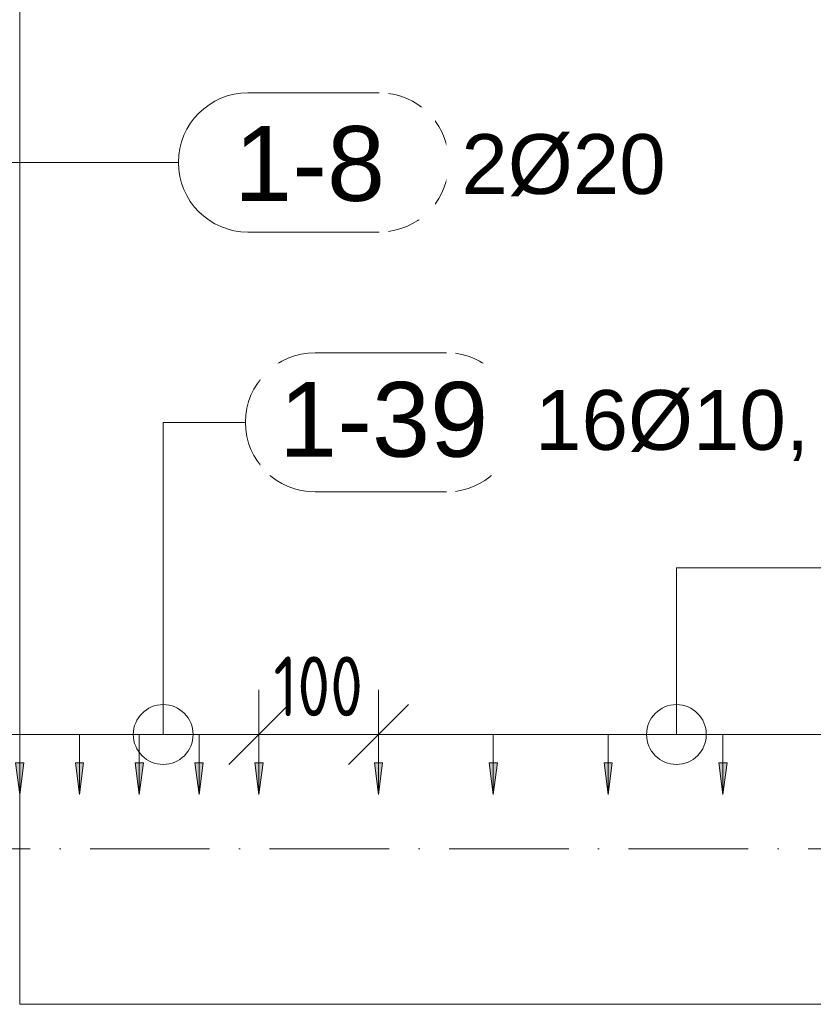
# Model space of a CAD drawing. Header units: millimetres. Extents: x 4307 to 42792, y 1610 to 10025.
# Tile 33 of 256: x 9890 to 10554, y 5870 to 6693. Entities that reach past the tile are written whole.
import ezdxf

# ---------------------------------------------------------------- set-up
doc = ezdxf.new("R2010")
doc.units = ezdxf.units.MM
doc.linetypes.add('Čerchovaná', pattern=[150, 100, -25, 0, -25])
for name, color, linetype, lineweight in [('A-ANNO-DIMS', 211, 'Continuous', 5), ('A-ANNO-DIMS-25', 211, 'Continuous', 5), ('A-FLOR-LEVL', 51, 'Continuous', 5), ('S-BEAM', 12, 'Continuous', 9), ('S-COLS', 52, 'Continuous', 9), ('S-RBAR-IDEN', 171, 'Continuous', 5)]:
    doc.layers.add(name, color=color, linetype=linetype, lineweight=lineweight)
doc.styles.add('Arial', font='arial.ttf', dxfattribs={"height": 50})
doc.styles.add('Arial_1', font='arial.ttf', dxfattribs={"height": 62.5})
doc.styles.add('ISOCPEUR_2', font='isocpeur.ttf', dxfattribs={"width": 0.8, "height": 50})
doc.dimstyles.new('Vnitřní', dxfattribs={"dimscale": 304.8, "dimtxt": 49.799059, "dimasz": 0.164042, "dimexe": 0.123031, "dimexo": 0.0625, "dimgap": 0, "dimtad": 1, "dimdec": 0, "dimzin": 0, "dimdsep": 46, "dimtxsty": 'ISOCPEUR_2', "dimblk1": 'OBLIQUE', "dimblk2": 'OBLIQUE', "dimsah": 1, "dimcen": 0.09, "dimdle": 0.123031, "dimazin": 0, "dimtfac": 1, "dimtdec": 4, "dimtix": 1, "dimtmove": 0, "dimatfit": 3, "dimfxl": 0.123031, "dimfxlon": 1, "dimtvp": 1, "dimtolj": 1, "dimtzin": 0, "dimarcsym": 2})
doc.dimstyles.new('Výztuž_kusy__řezy_', dxfattribs={"dimscale": 304.8, "dimtxt": 0.18, "dimasz": 0, "dimexe": 0, "dimexo": 0.0625, "dimgap": 0.082021, "dimtad": 1, "dimdec": 0, "dimzin": 0, "dimdsep": 46, "dimtxsty": 'Arial_1', "dimblk1": 'NONE', "dimblk2": 'NONE', "dimsah": 1, "dimcen": 0.09, "dimazin": 0, "dimtfac": 1, "dimtdec": 4, "dimtix": 1, "dimtmove": 0, "dimatfit": 3, "dimfxl": 0.164042, "dimfxlon": 1, "dimtvp": 1, "dimtfill": 1, "dimtolj": 1, "dimtzin": 0, "dimarcsym": 2})
doc.dimstyles.new('Výztuž_kusy__řezy__2', dxfattribs={"dimscale": 304.8, "dimtxt": 0.18, "dimasz": 0, "dimexe": 0, "dimexo": 0.0625, "dimgap": 0.082021, "dimtad": 1, "dimdec": 0, "dimzin": 0, "dimdsep": 46, "dimtxsty": 'Arial_1', "dimblk1": 'NONE', "dimblk2": 'NONE', "dimsah": 1, "dimcen": 0.09, "dimazin": 0, "dimtfac": 1, "dimtdec": 4, "dimtix": 1, "dimtmove": 0, "dimatfit": 3, "dimfxl": 0.164042, "dimfxlon": 1, "dimtvp": 1, "dimtfill": 1, "dimtolj": 1, "dimtzin": 0, "dimarcsym": 2})

# ---------------------------------------------------------------- blocks, each defined once
blk = doc.blocks.new('DIMBLOCK270-V1')
at = {"layer": 'A-ANNO-DIMS-25'}
for points in [[(9840, 6045.48), (9843.46, 6071.76), (9836.54, 6071.76)], [(9890, 6045.48), (9893.46, 6071.76), (9886.54, 6071.76)]]:
    blk.add_hatch(color=256, dxfattribs=at).paths.add_polyline_path(points)
for p, q in [((9840, 6095.48), (9890, 6095.48)), ((9840, 6095.48), (9840, 6095.48)), ((9840, 6095.48), (9840, 6045.48)), ((9890, 6095.48), (9890, 6095.48)), ((9890, 6095.48), (9890, 6045.48)), ((9843.46, 6071.76), (9836.54, 6071.76)), ((9836.54, 6071.76), (9840, 6045.48)), ((9840, 6045.48), (9843.46, 6071.76)), ((9893.46, 6071.76), (9886.54, 6071.76)), ((9886.54, 6071.76), (9890, 6045.48)), ((9890, 6045.48), (9893.46, 6071.76))]:
    blk.add_line(p, q, dxfattribs=at)
blk = doc.blocks.new('_None')
blk = doc.blocks.new('DIMBLOCK271-V1')
at = {"layer": 'A-ANNO-DIMS-25'}
for points in [[(9890, 6045.48), (9893.46, 6071.76), (9886.54, 6071.76)], [(9940, 6045.48), (9943.46, 6071.76), (9936.54, 6071.76)]]:
    blk.add_hatch(color=256, dxfattribs=at).paths.add_polyline_path(points)
for p, q in [((9890, 6095.48), (9940, 6095.48)), ((9890, 6095.48), (9890, 6095.48)), ((9890, 6095.48), (9890, 6045.48)), ((9940, 6095.48), (9940, 6095.48)), ((9940, 6095.48), (9940, 6045.48)), ((9893.46, 6071.76), (9886.54, 6071.76)), ((9886.54, 6071.76), (9890, 6045.48)), ((9890, 6045.48), (9893.46, 6071.76)), ((9943.46, 6071.76), (9936.54, 6071.76)), ((9936.54, 6071.76), (9940, 6045.48)), ((9940, 6045.48), (9943.46, 6071.76))]:
    blk.add_line(p, q, dxfattribs=at)
blk = doc.blocks.new('DIMBLOCK272-V1')
at = {"layer": 'A-ANNO-DIMS-25'}
for points in [[(9940, 6045.48), (9943.46, 6071.76), (9936.54, 6071.76)], [(9990, 6045.48), (9993.46, 6071.76), (9986.54, 6071.76)]]:
    blk.add_hatch(color=256, dxfattribs=at).paths.add_polyline_path(points)
for p, q in [((9940, 6095.48), (9990, 6095.48)), ((9940, 6095.48), (9940, 6095.48)), ((9940, 6095.48), (9940, 6045.48)), ((9990, 6095.48), (9990, 6095.48)), ((9990, 6095.48), (9990, 6045.48)), ((9943.46, 6071.76), (9936.54, 6071.76)), ((9936.54, 6071.76), (9940, 6045.48)), ((9940, 6045.48), (9943.46, 6071.76)), ((9993.46, 6071.76), (9986.54, 6071.76)), ((9986.54, 6071.76), (9990, 6045.48)), ((9990, 6045.48), (9993.46, 6071.76))]:
    blk.add_line(p, q, dxfattribs=at)
blk = doc.blocks.new('DIMBLOCK273-V1')
at = {"layer": 'A-ANNO-DIMS-25'}
for points in [[(9990, 6045.48), (9993.46, 6071.76), (9986.54, 6071.76)], [(10040, 6045.48), (10043.46, 6071.76), (10036.54, 6071.76)]]:
    blk.add_hatch(color=256, dxfattribs=at).paths.add_polyline_path(points)
for p, q in [((9990, 6095.48), (10040, 6095.48)), ((9990, 6095.48), (9990, 6095.48)), ((9990, 6095.48), (9990, 6045.48)), ((10040, 6095.48), (10040, 6095.48)), ((10040, 6095.48), (10040, 6045.48)), ((9993.46, 6071.76), (9986.54, 6071.76)), ((9986.54, 6071.76), (9990, 6045.48)), ((9990, 6045.48), (9993.46, 6071.76)), ((10043.46, 6071.76), (10036.54, 6071.76)), ((10036.54, 6071.76), (10040, 6045.48)), ((10040, 6045.48), (10043.46, 6071.76))]:
    blk.add_line(p, q, dxfattribs=at)
blk = doc.blocks.new('DIMBLOCK274-V1')
at = {"layer": 'A-ANNO-DIMS-25'}
for points in [[(10040, 6045.48), (10043.46, 6071.76), (10036.54, 6071.76)], [(10090, 6045.48), (10093.46, 6071.76), (10086.54, 6071.76)]]:
    blk.add_hatch(color=256, dxfattribs=at).paths.add_polyline_path(points)
for p, q in [((10040, 6095.48), (10090, 6095.48)), ((10040, 6095.48), (10040, 6095.48)), ((10040, 6095.48), (10040, 6045.48)), ((10090, 6095.48), (10090, 6095.48)), ((10090, 6095.48), (10090, 6045.48)), ((10043.46, 6071.76), (10036.54, 6071.76)), ((10036.54, 6071.76), (10040, 6045.48)), ((10040, 6045.48), (10043.46, 6071.76)), ((10093.46, 6071.76), (10086.54, 6071.76)), ((10086.54, 6071.76), (10090, 6045.48)), ((10090, 6045.48), (10093.46, 6071.76))]:
    blk.add_line(p, q, dxfattribs=at)
blk = doc.blocks.new('DIMBLOCK275-V1')
at = {"layer": 'A-ANNO-DIMS-25'}
for points in [[(9340, 6045.48), (9343.46, 6071.76), (9336.54, 6071.76)], [(9390, 6045.48), (9393.46, 6071.76), (9386.54, 6071.76)], [(9440, 6045.48), (9443.46, 6071.76), (9436.54, 6071.76)], [(9490, 6045.48), (9493.46, 6071.76), (9486.54, 6071.76)], [(9540, 6045.48), (9543.46, 6071.76), (9536.54, 6071.76)], [(9590, 6045.48), (9593.46, 6071.76), (9586.54, 6071.76)], [(9640, 6045.48), (9643.46, 6071.76), (9636.54, 6071.76)], [(9690, 6045.48), (9693.46, 6071.76), (9686.54, 6071.76)], [(9740, 6045.48), (9743.46, 6071.76), (9736.54, 6071.76)], [(9790, 6045.48), (9793.46, 6071.76), (9786.54, 6071.76)], [(9840, 6045.48), (9843.46, 6071.76), (9836.54, 6071.76)], [(9890, 6045.48), (9893.46, 6071.76), (9886.54, 6071.76)], [(9940, 6045.48), (9943.46, 6071.76), (9936.54, 6071.76)], [(9990, 6045.48), (9993.46, 6071.76), (9986.54, 6071.76)], [(10040, 6045.48), (10043.46, 6071.76), (10036.54, 6071.76)], [(10090, 6045.48), (10093.46, 6071.76), (10086.54, 6071.76)]]:
    blk.add_hatch(color=256, dxfattribs=at).paths.add_polyline_path(points)
for p, q in [((9340, 6095.48), (10090, 6095.48)), ((9340, 6095.48), (9390, 6095.48)), ((9340, 6095.48), (9340, 6095.48)), ((9340, 6095.48), (9340, 6045.48)), ((9390, 6095.48), (9440, 6095.48)), ((9390, 6095.48), (9390, 6095.48)), ((9390, 6095.48), (9390, 6045.48)), ((9440, 6095.48), (9490, 6095.48)), ((9440, 6095.48), (9440, 6095.48)), ((9440, 6095.48), (9440, 6045.48)), ((9490, 6095.48), (9540, 6095.48)), ((9490, 6095.48), (9490, 6095.48)), ((9490, 6095.48), (9490, 6045.48)), ((9540, 6095.48), (9590, 6095.48)), ((9540, 6095.48), (9540, 6095.48)), ((9540, 6095.48), (9540, 6045.48)), ((9590, 6095.48), (9640, 6095.48)), ((9590, 6095.48), (9590, 6095.48)), ((9590, 6095.48), (9590, 6045.48)), ((9640, 6095.48), (9690, 6095.48)), ((9640, 6095.48), (9640, 6095.48)), ((9640, 6095.48), (9640, 6045.48)), ((9690, 6095.48), (9740, 6095.48)), ((9690, 6095.48), (9690, 6095.48)), ((9690, 6095.48), (9690, 6045.48)), ((9740, 6095.48), (9790, 6095.48)), ((9740, 6095.48), (9740, 6095.48)), ((9740, 6095.48), (9740, 6045.48)), ((9790, 6095.48), (9840, 6095.48)), ((9790, 6095.48), (9790, 6095.48)), ((9790, 6095.48), (9790, 6045.48)), ((9840, 6095.48), (9890, 6095.48)), ((9840, 6095.48), (9840, 6095.48)), ((9840, 6095.48), (9840, 6045.48)), ((9890, 6095.48), (9940, 6095.48)), ((9890, 6095.48), (9890, 6095.48)), ((9890, 6095.48), (9890, 6045.48)), ((9940, 6095.48), (9990, 6095.48)), ((9940, 6095.48), (9940, 6095.48)), ((9940, 6095.48), (9940, 6045.48)), ((9990, 6095.48), (10040, 6095.48)), ((9990, 6095.48), (9990, 6095.48)), ((9990, 6095.48), (9990, 6045.48)), ((10040, 6095.48), (10090, 6095.48)), ((10040, 6095.48), (10040, 6095.48)), ((10040, 6095.48), (10040, 6045.48)), ((10090, 6095.48), (10090, 6095.48)), ((10090, 6095.48), (10090, 6045.48)), ((9343.46, 6071.76), (9336.54, 6071.76)), ((9336.54, 6071.76), (9340, 6045.48)), ((9340, 6045.48), (9343.46, 6071.76)), ((9393.46, 6071.76), (9386.54, 6071.76)), ((9386.54, 6071.76), (9390, 6045.48)), ((9390, 6045.48), (9393.46, 6071.76)), ((9443.46, 6071.76), (9436.54, 6071.76)), ((9436.54, 6071.76), (9440, 6045.48)), ((9440, 6045.48), (9443.46, 6071.76)), ((9493.46, 6071.76), (9486.54, 6071.76)), ((9486.54, 6071.76), (9490, 6045.48)), ((9490, 6045.48), (9493.46, 6071.76)), ((9543.46, 6071.76), (9536.54, 6071.76)), ((9536.54, 6071.76), (9540, 6045.48)), ((9540, 6045.48), (9543.46, 6071.76)), ((9593.46, 6071.76), (9586.54, 6071.76)), ((9586.54, 6071.76), (9590, 6045.48)), ((9590, 6045.48), (9593.46, 6071.76)), ((9643.46, 6071.76), (9636.54, 6071.76)), ((9636.54, 6071.76), (9640, 6045.48)), ((9640, 6045.48), (9643.46, 6071.76)), ((9693.46, 6071.76), (9686.54, 6071.76)), ((9686.54, 6071.76), (9690, 6045.48)), ((9690, 6045.48), (9693.46, 6071.76)), ((9743.46, 6071.76), (9736.54, 6071.76)), ((9736.54, 6071.76), (9740, 6045.48)), ((9740, 6045.48), (9743.46, 6071.76)), ((9793.46, 6071.76), (9786.54, 6071.76)), ((9786.54, 6071.76), (9790, 6045.48)), ((9790, 6045.48), (9793.46, 6071.76)), ((9843.46, 6071.76), (9836.54, 6071.76)), ((9836.54, 6071.76), (9840, 6045.48)), ((9840, 6045.48), (9843.46, 6071.76)), ((9893.46, 6071.76), (9886.54, 6071.76)), ((9886.54, 6071.76), (9890, 6045.48)), ((9890, 6045.48), (9893.46, 6071.76)), ((9943.46, 6071.76), (9936.54, 6071.76)), ((9936.54, 6071.76), (9940, 6045.48)), ((9940, 6045.48), (9943.46, 6071.76)), ((9993.46, 6071.76), (9986.54, 6071.76)), ((9986.54, 6071.76), (9990, 6045.48)), ((9990, 6045.48), (9993.46, 6071.76)), ((10043.46, 6071.76), (10036.54, 6071.76)), ((10036.54, 6071.76), (10040, 6045.48)), ((10040, 6045.48), (10043.46, 6071.76)), ((10093.46, 6071.76), (10086.54, 6071.76)), ((10086.54, 6071.76), (10090, 6045.48)), ((10090, 6045.48), (10093.46, 6071.76))]:
    blk.add_line(p, q, dxfattribs=at)
blk = doc.blocks.new('Popisek výztuže__BEZ NATOČENÍ_ - _Typ_ množství_PRAVÝ _řezy_-573725-V1')
at = {"layer": 'S-RBAR-IDEN'}
for p, q in [((5911.19, 9413.62), (5801.5, 9413.62)), ((5801.5, 9297.19), (5911.19, 9297.19))]:
    blk.add_line(p, q, dxfattribs=at)
for centre, start, end in [((5801.5, 9355.4), 90, 270), ((5911.19, 9355.4), 277.64339, 82.35661)]:
    blk.add_arc(centre, 58.22, start, end, dxfattribs=at)
blk = doc.blocks.new('DIMBLOCK276-V1')
at = {"layer": 'A-ANNO-DIMS-25'}
for points in [[(10190, 6045.48), (10193.46, 6071.76), (10186.54, 6071.76)], [(10286.02, 6045.48), (10289.48, 6071.76), (10282.55, 6071.76)]]:
    blk.add_hatch(color=256, dxfattribs=at).paths.add_polyline_path(points)
for p, q in [((10190, 6095.48), (10286.02, 6095.48)), ((10190, 6095.48), (10190, 6095.48)), ((10190, 6095.48), (10190, 6045.48)), ((10286.02, 6095.48), (10286.02, 6095.48)), ((10286.02, 6095.48), (10286.02, 6045.48)), ((10193.46, 6071.76), (10186.54, 6071.76)), ((10186.54, 6071.76), (10190, 6045.48)), ((10190, 6045.48), (10193.46, 6071.76)), ((10289.48, 6071.76), (10282.55, 6071.76)), ((10282.55, 6071.76), (10286.02, 6045.48)), ((10286.02, 6045.48), (10289.48, 6071.76))]:
    blk.add_line(p, q, dxfattribs=at)
blk = doc.blocks.new('DIMBLOCK277-V1')
at = {"layer": 'A-ANNO-DIMS-25'}
for points in [[(10286.02, 6045.48), (10289.48, 6071.76), (10282.55, 6071.76)], [(10382.03, 6045.48), (10385.49, 6071.76), (10378.57, 6071.76)]]:
    blk.add_hatch(color=256, dxfattribs=at).paths.add_polyline_path(points)
for p, q in [((10286.02, 6095.48), (10382.03, 6095.48)), ((10286.02, 6095.48), (10286.02, 6095.48)), ((10286.02, 6095.48), (10286.02, 6045.48)), ((10382.03, 6095.48), (10382.03, 6095.48)), ((10382.03, 6095.48), (10382.03, 6045.48)), ((10289.48, 6071.76), (10282.55, 6071.76)), ((10282.55, 6071.76), (10286.02, 6045.48)), ((10286.02, 6045.48), (10289.48, 6071.76)), ((10385.49, 6071.76), (10378.57, 6071.76)), ((10378.57, 6071.76), (10382.03, 6045.48)), ((10382.03, 6045.48), (10385.49, 6071.76))]:
    blk.add_line(p, q, dxfattribs=at)
blk = doc.blocks.new('DIMBLOCK278-V1')
at = {"layer": 'A-ANNO-DIMS-25'}
for points in [[(10382.03, 6045.48), (10385.49, 6071.76), (10378.57, 6071.76)], [(10478.05, 6045.48), (10481.51, 6071.76), (10474.59, 6071.76)]]:
    blk.add_hatch(color=256, dxfattribs=at).paths.add_polyline_path(points)
for p, q in [((10382.03, 6095.48), (10478.05, 6095.48)), ((10382.03, 6095.48), (10382.03, 6095.48)), ((10382.03, 6095.48), (10382.03, 6045.48)), ((10478.05, 6095.48), (10478.05, 6095.48)), ((10478.05, 6095.48), (10478.05, 6045.48)), ((10385.49, 6071.76), (10378.57, 6071.76)), ((10378.57, 6071.76), (10382.03, 6045.48)), ((10382.03, 6045.48), (10385.49, 6071.76)), ((10481.51, 6071.76), (10474.59, 6071.76)), ((10474.59, 6071.76), (10478.05, 6045.48)), ((10478.05, 6045.48), (10481.51, 6071.76))]:
    blk.add_line(p, q, dxfattribs=at)
blk = doc.blocks.new('DIMBLOCK279-V1')
at = {"layer": 'A-ANNO-DIMS-25'}
for points in [[(10478.05, 6045.48), (10481.51, 6071.76), (10474.59, 6071.76)], [(10574.06, 6045.48), (10577.52, 6071.76), (10570.6, 6071.76)]]:
    blk.add_hatch(color=256, dxfattribs=at).paths.add_polyline_path(points)
for p, q in [((10478.05, 6095.48), (10574.06, 6095.48)), ((10478.05, 6095.48), (10478.05, 6095.48)), ((10478.05, 6095.48), (10478.05, 6045.48)), ((10574.06, 6095.48), (10574.06, 6095.48)), ((10574.06, 6095.48), (10574.06, 6045.48)), ((10481.51, 6071.76), (10474.59, 6071.76)), ((10474.59, 6071.76), (10478.05, 6045.48)), ((10478.05, 6045.48), (10481.51, 6071.76)), ((10577.52, 6071.76), (10570.6, 6071.76)), ((10570.6, 6071.76), (10574.06, 6045.48)), ((10574.06, 6045.48), (10577.52, 6071.76))]:
    blk.add_line(p, q, dxfattribs=at)
blk = doc.blocks.new('DIMBLOCK289-V1')
at = {"layer": 'A-ANNO-DIMS-25'}
for points in [[(10190, 6045.48), (10193.46, 6071.76), (10186.54, 6071.76)], [(10286.02, 6045.48), (10289.48, 6071.76), (10282.55, 6071.76)], [(10382.03, 6045.48), (10385.49, 6071.76), (10378.57, 6071.76)], [(10478.05, 6045.48), (10481.51, 6071.76), (10474.59, 6071.76)], [(10574.06, 6045.48), (10577.52, 6071.76), (10570.6, 6071.76)], [(10670.08, 6045.48), (10673.54, 6071.76), (10666.62, 6071.76)], [(10766.09, 6045.48), (10769.56, 6071.76), (10762.63, 6071.76)], [(10862.11, 6045.48), (10865.57, 6071.76), (10858.65, 6071.76)], [(10958.13, 6045.48), (10961.59, 6071.76), (10954.66, 6071.76)], [(11054.14, 6045.48), (11057.6, 6071.76), (11050.68, 6071.76)], [(11150.16, 6045.48), (11153.62, 6071.76), (11146.7, 6071.76)], [(11246.17, 6045.48), (11249.63, 6071.76), (11242.71, 6071.76)], [(11342.19, 6045.48), (11345.65, 6071.76), (11338.73, 6071.76)], [(11438.2, 6045.48), (11441.67, 6071.76), (11434.74, 6071.76)]]:
    blk.add_hatch(color=256, dxfattribs=at).paths.add_polyline_path(points)
for p, q in [((10190, 6095.48), (11438.2, 6095.48)), ((10190, 6095.48), (10286.02, 6095.48)), ((10190, 6095.48), (10190, 6095.48)), ((10190, 6095.48), (10190, 6045.48)), ((10286.02, 6095.48), (10382.03, 6095.48)), ((10286.02, 6095.48), (10286.02, 6095.48)), ((10286.02, 6095.48), (10286.02, 6045.48)), ((10382.03, 6095.48), (10478.05, 6095.48)), ((10382.03, 6095.48), (10382.03, 6095.48)), ((10382.03, 6095.48), (10382.03, 6045.48)), ((10478.05, 6095.48), (10574.06, 6095.48)), ((10478.05, 6095.48), (10478.05, 6095.48)), ((10478.05, 6095.48), (10478.05, 6045.48)), ((10574.06, 6095.48), (10670.08, 6095.48)), ((10574.06, 6095.48), (10574.06, 6095.48)), ((10574.06, 6095.48), (10574.06, 6045.48)), ((10670.08, 6095.48), (10766.09, 6095.48)), ((10670.08, 6095.48), (10670.08, 6095.48)), ((10670.08, 6095.48), (10670.08, 6045.48)), ((10766.09, 6095.48), (10862.11, 6095.48)), ((10766.09, 6095.48), (10766.09, 6095.48)), ((10766.09, 6095.48), (10766.09, 6045.48)), ((10862.11, 6095.48), (10958.13, 6095.48)), ((10862.11, 6095.48), (10862.11, 6095.48)), ((10862.11, 6095.48), (10862.11, 6045.48)), ((10958.13, 6095.48), (11054.14, 6095.48)), ((10958.13, 6095.48), (10958.13, 6095.48)), ((10958.13, 6095.48), (10958.13, 6045.48)), ((11054.14, 6095.48), (11150.16, 6095.48)), ((11054.14, 6095.48), (11054.14, 6095.48)), ((11054.14, 6095.48), (11054.14, 6045.48)), ((11150.16, 6095.48), (11246.17, 6095.48)), ((11150.16, 6095.48), (11150.16, 6095.48)), ((11150.16, 6095.48), (11150.16, 6045.48)), ((11246.17, 6095.48), (11342.19, 6095.48)), ((11246.17, 6095.48), (11246.17, 6095.48)), ((11246.17, 6095.48), (11246.17, 6045.48)), ((11342.19, 6095.48), (11438.2, 6095.48)), ((11342.19, 6095.48), (11342.19, 6095.48)), ((11342.19, 6095.48), (11342.19, 6045.48)), ((11438.2, 6095.48), (11438.2, 6095.48)), ((11438.2, 6095.48), (11438.2, 6045.48)), ((10193.46, 6071.76), (10186.54, 6071.76)), ((10186.54, 6071.76), (10190, 6045.48)), ((10190, 6045.48), (10193.46, 6071.76)), ((10289.48, 6071.76), (10282.55, 6071.76)), ((10282.55, 6071.76), (10286.02, 6045.48)), ((10286.02, 6045.48), (10289.48, 6071.76)), ((10385.49, 6071.76), (10378.57, 6071.76)), ((10378.57, 6071.76), (10382.03, 6045.48)), ((10382.03, 6045.48), (10385.49, 6071.76)), ((10481.51, 6071.76), (10474.59, 6071.76)), ((10474.59, 6071.76), (10478.05, 6045.48)), ((10478.05, 6045.48), (10481.51, 6071.76)), ((10577.52, 6071.76), (10570.6, 6071.76)), ((10570.6, 6071.76), (10574.06, 6045.48)), ((10574.06, 6045.48), (10577.52, 6071.76)), ((10673.54, 6071.76), (10666.62, 6071.76)), ((10666.62, 6071.76), (10670.08, 6045.48)), ((10670.08, 6045.48), (10673.54, 6071.76)), ((10769.56, 6071.76), (10762.63, 6071.76)), ((10762.63, 6071.76), (10766.09, 6045.48)), ((10766.09, 6045.48), (10769.56, 6071.76)), ((10865.57, 6071.76), (10858.65, 6071.76)), ((10858.65, 6071.76), (10862.11, 6045.48)), ((10862.11, 6045.48), (10865.57, 6071.76)), ((10961.59, 6071.76), (10954.66, 6071.76)), ((10954.66, 6071.76), (10958.13, 6045.48)), ((10958.13, 6045.48), (10961.59, 6071.76)), ((11057.6, 6071.76), (11050.68, 6071.76)), ((11050.68, 6071.76), (11054.14, 6045.48)), ((11054.14, 6045.48), (11057.6, 6071.76)), ((11153.62, 6071.76), (11146.7, 6071.76)), ((11146.7, 6071.76), (11150.16, 6045.48)), ((11150.16, 6045.48), (11153.62, 6071.76)), ((11249.63, 6071.76), (11242.71, 6071.76)), ((11242.71, 6071.76), (11246.17, 6045.48)), ((11246.17, 6045.48), (11249.63, 6071.76)), ((11345.65, 6071.76), (11338.73, 6071.76)), ((11338.73, 6071.76), (11342.19, 6045.48)), ((11342.19, 6045.48), (11345.65, 6071.76)), ((11441.67, 6071.76), (11434.74, 6071.76)), ((11434.74, 6071.76), (11438.2, 6045.48)), ((11438.2, 6045.48), (11441.67, 6071.76))]:
    blk.add_line(p, q, dxfattribs=at)
blk = doc.blocks.new('DIMBLOCK424-V1')
at = {"layer": 'A-ANNO-DIMS-25'}
for p, q in [((10090, 6095.48), (10090, 6132.98)), ((10190, 6095.48), (10190, 6132.98)), ((10090, 6095.48), (10115, 6120.48)), ((10190, 6095.48), (10215, 6120.48)), ((10052.5, 6095.48), (10227.5, 6095.48)), ((10090, 6095.48), (10065, 6070.48)), ((10090, 6095.48), (10090, 6057.98)), ((10190, 6095.48), (10165, 6070.48)), ((10190, 6095.48), (10190, 6057.98))]:
    blk.add_line(p, q, dxfattribs=at)
at = {"layer": 'A-ANNO-DIMS-25', "color": 0, "insert": (10102.17, 6160.8), "char_height": 50, "width": 90.7875, "attachment_point": 1, "line_spacing_factor": 1.149209, "style": 'ISOCPEUR_2'}
blk.add_mtext('100', dxfattribs=at)
blk = doc.blocks.new('_Oblique')
at = {"color": 0, "linetype": 'ByBlock', "lineweight": -2}
blk.add_line((-0.5, -0.5), (0.5, 0.5), dxfattribs=at)
blk = doc.blocks.new('Popisek výztuže - _Typ_ množství_PRAVÝ-500031-V1')
at = {"layer": 'S-RBAR-IDEN'}
for p, q in [((6694.54, 8583.84), (6584.84, 8583.84)), ((6584.84, 8467.41), (6694.54, 8467.41))]:
    blk.add_line(p, q, dxfattribs=at)
for centre, start, end in [((6584.84, 8525.62), 90, 270), ((6694.54, 8525.62), 277.64339, 82.35661)]:
    blk.add_arc(centre, 58.22, start, end, dxfattribs=at)

msp = doc.modelspace()

# ---------------------------------------------------------------- linework, layer by layer
at = {"layer": 'A-FLOR-LEVL', "linetype": 'Čerchovaná'}
msp.add_line((4395.14, 6000), (25778.88, 6000), dxfattribs=at)
at = {"layer": 'S-BEAM'}
msp.add_line((9890, 5870), (14840, 5870), dxfattribs=at)
msp.add_line((9890, 5870), (14840, 5870), dxfattribs=at)
at = {"layer": 'S-COLS'}
for p, q in [((9890, 8670), (9890, 5870)), ((9890, 5870), (9890, 8670))]:
    msp.add_line(p, q, dxfattribs=at)
at = {"layer": 'S-RBAR-IDEN'}
for p, q in [((9585.05, 6573.69), (10022.67, 6573.69)), ((9844.95, 6573.69), (10022.67, 6573.69)), ((10010.01, 6356.44), (10078.83, 6356.44)), ((10010.01, 6095.48), (10010.01, 6356.44)), ((10439.11, 6234.83), (10597.86, 6234.83)), ((10439.11, 6095.48), (10439.11, 6234.83))]:
    msp.add_line(p, q, dxfattribs=at)
for centre in [(10010.01, 6095.48), (10439.11, 6095.48)]:
    msp.add_circle(centre, 25, dxfattribs=at)

# ---------------------------------------------------------------- block references
for name, p in [('Popisek výztuže - _Typ_ množství_PRAVÝ-500031-V1', (3496.04, -1951.93)), ('Popisek výztuže__BEZ NATOČENÍ_ - _Typ_ množství_PRAVÝ _řezy_-573725-V1', (4335.55, -2998.96))]:
    msp.add_blockref(name, p, dxfattribs=at)

# ---------------------------------------------------------------- texts
at = {"layer": 'S-RBAR-IDEN', "char_height": 50, "attachment_point": 1, "style": 'Arial', "bg_fill": 3, "box_fill_scale": 1.25, "bg_fill_color": 256, "bg_fill_true_color": 13158600, "bg_fill_transparency": 0}
for s, insert, width in [('2Ø20', (10259.3, 6597.32), 210.443), ('16Ø10, ', (10320.95, 6383.44), 306.6455)]:
    msp.add_mtext(s, dxfattribs=dict(at, insert=insert, width=width))

# ---------------------------------------------------------------- dimensions: what is measured, and where the dimension line sits
at = {"layer": 'A-ANNO-DIMS'}
dim = msp.add_linear_dim(base=(10190, 6095.48), p1=(10090, 6057.98), p2=(10190, 6057.98), dimstyle='Vnitřní', override={"dimpost": '<>', "dimfxl": 100}, dxfattribs=at)
dim.commit()
dim.dimension.update_dxf_attribs({"geometry": 'DIMBLOCK424-V1', "text_midpoint": (10140, 6120.48)})
for base, p1, p2, text, dimstyle, override, picture, middle in [((10090, 6095.48), (9340, 6045.48), (10090, 6045.48), '50 750', 'Výztuž_kusy__řezy_', {"dimpost": '<>', "dimblk1": 'None', "dimblk2": 'None', "dimsah": 1, "dimfxl": 750}, 'DIMBLOCK275-V1', (9715, 6152.39)), ((11438.2, 6095.48), (10190, 6045.48), (11438.2, 6045.48), '96 1248', 'Výztuž_kusy__řezy__2', {"dimpost": '<>', "dimblk1": 'None', "dimblk2": 'None', "dimsah": 1, "dimfxl": 1248.204827}, 'DIMBLOCK289-V1', (10814.1, 6152.39)), ((9890, 6095.48), (9840, 6045.48), (9890, 6045.48), ' ', 'Výztuž_kusy__řezy_', {"dimpost": '<>', "dimfxl": 50}, 'DIMBLOCK270-V1', (9865, 6095.48)), ((9940, 6095.48), (9890, 6045.48), (9940, 6045.48), ' ', 'Výztuž_kusy__řezy_', {"dimpost": '<>', "dimfxl": 50}, 'DIMBLOCK271-V1', (9915, 6095.48)), ((9990, 6095.48), (9940, 6045.48), (9990, 6045.48), ' ', 'Výztuž_kusy__řezy_', {"dimpost": '<>', "dimfxl": 50}, 'DIMBLOCK272-V1', (9965, 6095.48)), ((10040, 6095.48), (9990, 6045.48), (10040, 6045.48), ' ', 'Výztuž_kusy__řezy_', {"dimpost": '<>', "dimfxl": 50}, 'DIMBLOCK273-V1', (10015, 6095.48)), ((10090, 6095.48), (10040, 6045.48), (10090, 6045.48), ' ', 'Výztuž_kusy__řezy_', {"dimpost": '<>', "dimfxl": 50}, 'DIMBLOCK274-V1', (10065, 6095.48)), ((10286.02, 6095.48), (10190, 6045.48), (10286.02, 6045.48), ' ', 'Výztuž_kusy__řezy_', {"dimpost": '<>', "dimfxl": 96.015756}, 'DIMBLOCK276-V1', (10238.01, 6095.48)), ((10382.03, 6095.48), (10286.02, 6045.48), (10382.03, 6045.48), ' ', 'Výztuž_kusy__řezy_', {"dimpost": '<>', "dimfxl": 96.015756}, 'DIMBLOCK277-V1', (10334.02, 6095.48)), ((10478.05, 6095.48), (10382.03, 6045.48), (10478.05, 6045.48), ' ', 'Výztuž_kusy__řezy_', {"dimpost": '<>', "dimfxl": 96.015756}, 'DIMBLOCK278-V1', (10430.04, 6095.48)), ((10574.06, 6095.48), (10478.05, 6045.48), (10574.06, 6045.48), ' ', 'Výztuž_kusy__řezy_', {"dimpost": '<>', "dimfxl": 96.015756}, 'DIMBLOCK279-V1', (10526.06, 6095.48))]:
    dim = msp.add_linear_dim(base=base, p1=p1, p2=p2, text=text, dimstyle=dimstyle, override=override, dxfattribs=at)
    dim.commit()
    dim.dimension.update_dxf_attribs({"geometry": picture, "text_midpoint": middle})

# ---------------------------------------------------------------- next in the draw order: texts
at = {"layer": 'S-RBAR-IDEN', "char_height": 62.5, "attachment_point": 1, "style": 'Arial_1', "bg_fill": 3, "box_fill_scale": 1.25, "bg_fill_color": 256, "bg_fill_true_color": 13158600, "bg_fill_transparency": 0}
for s, insert, width in [('1-8', (10069.31, 6604.06), 152.3206), ('1-39', (10106.96, 6390.19), 210.443)]:
    msp.add_mtext(s, dxfattribs=dict(at, insert=insert, width=width))

doc.saveas('drawing.dxf')
